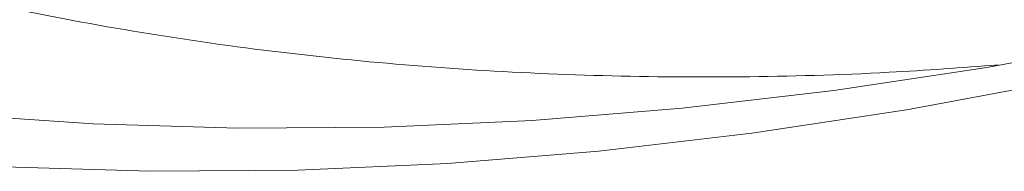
# Model space of a CAD drawing. Header units: millimetres. Extents: x 5 to 415, y 5 to 292.
# Tile 72 of 256: x 347.548 to 351.398, y 92.413 to 93.005. Entities that reach past the tile are written whole.
import ezdxf

# ---------------------------------------------------------------- set-up
doc = ezdxf.new("R2010")
doc.units = ezdxf.units.MM

msp = doc.modelspace()

# ---------------------------------------------------------------- linework, layer by layer
at = {"color": 7, "linetype": 'Continuous', "lineweight": 15, "flags": 128}
for points in [[(341.35309, 94.75691), (341.78618, 94.4659), (342.23139, 94.19516), (342.68841, 93.94488), (343.15693, 93.71523), (343.63663, 93.50637), (344.12717, 93.31843), (344.62823, 93.15155), (345.13945, 93.00585), (345.66049, 92.88141), (346.19099, 92.77833), (346.73059, 92.69669), (347.27892, 92.63652), (347.8356, 92.59788), (348.40024, 92.58079), (348.97248, 92.58527), (349.5519, 92.61131), (350.13811, 92.65888), (350.73072, 92.72797), (351.32931, 92.81852), (351.93348, 92.93048), (352.54281, 93.06375), (353.15689, 93.21826), (353.77529, 93.39389)], [(353.48456, 93.23354), (352.86018, 93.0562), (352.24017, 92.9002), (351.62494, 92.76564), (351.01493, 92.6526), (350.41055, 92.56118), (349.81221, 92.49142), (349.22033, 92.44338), (348.6353, 92.41709), (348.05754, 92.41257), (347.48743, 92.42983), (346.92537, 92.46884), (346.37174, 92.52959), (345.82692, 92.61203), (345.29129, 92.7161), (344.76521, 92.84174), (344.24904, 92.98885), (343.74314, 93.15734), (343.24785, 93.3471), (342.76351, 93.55798), (342.29046, 93.78986), (341.82902, 94.04256), (341.37951, 94.31591)]]:
    msp.add_lwpolyline(points, dxfattribs=at)
at = {"color": 7, "linetype": 'Continuous', "lineweight": 15}
msp.add_open_spline([(351.37378, 92.82854), (351.23149, 92.81791), (350.89236, 92.79258), (350.36493, 92.7789), (349.79133, 92.7836), (349.2268, 92.81179), (348.67126, 92.86223), (348.12469, 92.93522), (347.58749, 93.03066), (347.06005, 93.14846), (346.54274, 93.28852), (346.03598, 93.4508), (345.54013, 93.63512), (345.05554, 93.84134), (344.58261, 94.06937), (344.12166, 94.31899), (343.67257, 94.59018), (343.23567, 94.88295), (342.81124, 95.19718), (342.39996, 95.5323), (342.00227, 95.88793), (341.61861, 96.26369), (341.24967, 96.659), (340.8956, 97.07358), (340.55649, 97.50706), (340.23227, 97.95951), (339.92319, 98.43063), (339.62947, 98.92004), (339.35131, 99.42737), (339.08895, 99.95231), (338.84255, 100.49441), (338.61229, 101.05329), (338.39838, 101.62856), (338.20093, 102.21978), (338.02158, 102.82152), (337.86001, 103.43303), (337.71583, 104.05351), (337.58775, 104.68756), (337.47593, 105.33453), (337.38534, 105.96026), (337.31326, 106.56227), (337.25706, 107.13843), (337.21633, 107.67461), (337.18789, 108.16837), (337.16908, 108.61803), (337.15652, 109.07176), (337.15384, 109.37777), (337.1525, 109.53078)], degree=3, knots=[0, 0, 0, 0, 0.01703, 0.0405884, 0.0641291, 0.087604, 0.1110831, 0.1345579, 0.1580327, 0.1815119, 0.2049867, 0.2284615, 0.2519407, 0.2754155, 0.2988902, 0.3223693, 0.3458441, 0.3693841, 0.3929415, 0.4165076, 0.4400738, 0.4636312, 0.4871711, 0.5106457, 0.5341247, 0.5575993, 0.5810739, 0.6045528, 0.6280274, 0.651502, 0.6749809, 0.6984555, 0.7219301, 0.745409, 0.7688836, 0.7917805, 0.8146893, 0.8376021, 0.860511, 0.8834078, 0.9027949, 0.9221844, 0.9415714, 0.9561703, 0.9707691, 0.9853845, 1, 1, 1, 1], dxfattribs=at)

doc.saveas('drawing.dxf')
